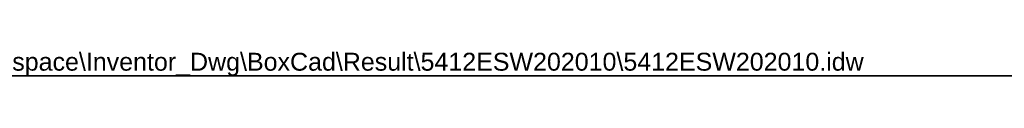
# Model space of a CAD drawing. Header units: inches. Extents: x 0 to 149, y -11 to 97.
# Tile 3 of 8: x 60.37 to 104.68, y 95.59 to 96.74. Entities that reach past the tile are written whole.
import ezdxf

# ---------------------------------------------------------------- set-up
doc = ezdxf.new("R2010")
doc.units = ezdxf.units.IN
doc.header["$LTSCALE"] = 8.944272
doc.header["$MEASUREMENT"] = 0
doc.layers.get('0').update_dxf_attribs({"lineweight": 25})
doc.layers.add('Sketch Geometry(ANSI)', color=7, linetype='Continuous', lineweight=25)
doc.layers.add('Symbols(ANSI)', color=7, linetype='Continuous', lineweight=25)
doc.styles.add('Current-ANSI', font='arial.ttf')

# ---------------------------------------------------------------- blocks, each defined once
blk = doc.blocks.new('Borders 2_EXM - B (Inch)')
at = {"layer": 'Sketch Geometry(ANSI)', "linetype": 'Continuous', "lineweight": 35}
blk.add_line((16.3979, 10.6915), (0.5229, 10.6915), dxfattribs=at)
at = {"layer": 'Symbols(ANSI)', "color": 7, "style": 'Current-ANSI'}
blk.add_attdef('FILENAME_AND_PATH_001', (5.9016, 10.7181), '', height=0.09, dxfattribs=at)

msp = doc.modelspace()

# ---------------------------------------------------------------- block references
at = {"xscale": 8.94427190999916, "yscale": 8.94427190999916, "zscale": 8.94427190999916}
msp.add_blockref('Borders 2_EXM - B (Inch)', (0, 0), dxfattribs=at).add_auto_attribs({'FILENAME_AND_PATH_001': 'C:\\Vault_Workspace\\Inventor_Dwg\\BoxCad\\Result\\5412ESW202010\\5412ESW202010.idw'})

doc.saveas('drawing.dxf')
